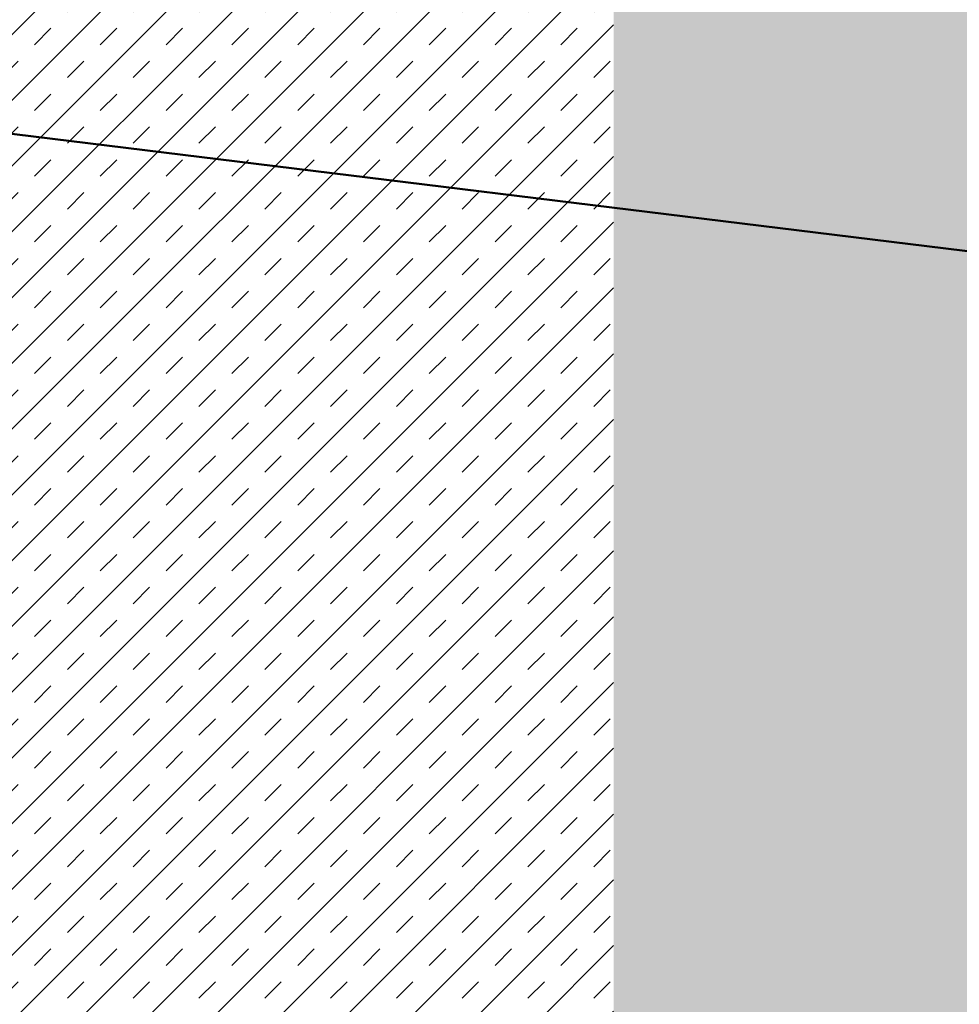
# Model space of a CAD drawing. Header units: centimetres. Extents: x -2631 to 3067, y -3659 to 381.
# Tile 15 of 149: x -1746 to -1490, y -1887 to -1619. Entities that reach past the tile are written whole.
import ezdxf

# ---------------------------------------------------------------- set-up
doc = ezdxf.new("R2010")
doc.units = ezdxf.units.CM
for name, color, linetype, lineweight in [('0-1', 7, 'Continuous', 5), ('ANNOTATIONS-2', 7, 'Continuous', 18), ('ANNOTATIONS-4', 7, 'Continuous', 50)]:
    doc.layers.add(name, color=color, linetype=linetype, lineweight=lineweight)
doc.layers.add('SOL-1', color=3, linetype='Continuous', lineweight=5, true_color=0x00ff00)

# ---------------------------------------------------------------- blocks, each defined once
blk = doc.blocks.new('B02_ARC_rvt-1-2021_015_1114_DCE_1_50_Sols')
at = {"layer": 'SOL-1'}
h = blk.add_hatch(color=256, dxfattribs=at)
h.paths.add_polyline_path([(-1510.39, -2049.44), (-1510.39, -2049.44), (-1509.87, -2043.77), (-1509.42, -2043.79), (-1509.07, -2039.52), (-1504.93, -2039.86), (-1504.92, -2039.71), (-1508.91, -2039.38), (-1501.93, -1955.28), (-1502.83, -1955.19), (-1502.4, -1950.01), (-1501.5, -1950.08), (-1501.22, -1946.7), (-1497.23, -1947.03), (-1497.23, -1946.78), (-1501.35, -1946.42), (-1500.99, -1942.16), (-1501.49, -1942.11), (-1499.31, -1916.35), (-1480.33, -1917.87), (-1441.07, -1444.64), (-1558.75, -1439.25), (-1593.81, -1437.89), (-1681.76, -1434.72), (-1723.66, -1433.42), (-1809.33, -1431.11), (-1844.6, -1430.34), (-1941.64, -1428.56), (-2059.97, -1427.5), (-2084.9, -1427.38), (-2170.43, -1427.39), (-2209.88, -1427.52), (-2316.89, -1428.47), (-2307.57, -2036.4), (-2238.94, -2035.66), (-2210.26, -2035.4), (-2184.17, -2035.25), (-2119.74, -2035.14), (-2069.52, -2035.21), (-2015.77, -2035.53), (-1953.63, -2036.18), (-1930.8, -2036.51), (-1850.74, -2037.91), (-1787.14, -2039.43), (-1728.9, -2041.04), (-1659.59, -2043.35), (-1614.74, -2044.97), (-1580.92, -2046.38), (-1510.39, -2049.44)])
h.paths.add_polyline_path([(-1580.91, -2047.44), (-1580.92, -2047.42), (-1603.71, -2046.46), (-1593.49, -2046.89), (-1580.92, -2047.44)])
h.paths.add_polyline_path([(-1675.84, -2043.8), (-1675.83, -2043.8), (-1695.2, -2043.15), (-1680.59, -2043.64), (-1677.89, -2043.73)])
h.paths.add_polyline_path([(-1766.64, -2041.01), (-1781.26, -2040.61), (-1770.16, -2040.91)])
h.paths.add_polyline_path([(-1510.06, -2040.05), (-1510.74, -2039.62), (-1510.82, -2039.46), (-1510.81, -2038.92), (-1510.67, -2038.56), (-1510.42, -2038.43), (-1509.85, -2038.28), (-1509.16, -2038.75), (-1509.16, -2038.94), (-1509.16, -2039.34), (-1509.32, -2039.72), (-1509.64, -2039.86), (-1510.06, -2040.05)])
h.paths.add_polyline_path([(-1858.92, -2038.81), (-1870.06, -2038.59), (-1858.96, -2038.81)])
h.paths.add_polyline_path([(-1943.02, -2037.41), (-1943.02, -2037.39), (-1943.02, -2037.41)])
h.paths.add_polyline_path([(-2033.49, -2036.49), (-2033.49, -2036.46), (-2049.95, -2036.35), (-2040.04, -2036.43), (-2033.49, -2036.49)])
h.paths.add_polyline_path([(-1507.42, -1964.24), (-1509.63, -1964.06), (-1508.5, -1951), (-1508.1, -1951.07), (-1508.07, -1951.04), (-1502.57, -1951.49), (-1502.82, -1953.83), (-1506.53, -1953.52), (-1507.42, -1964.23)])
h.paths.add_polyline_path([(-2067.14, -1917.12), (-2184.08, -1917.12), (-2184.08, -1557.12), (-1584.08, -1557.12), (-1584.08, -1917.12), (-1985.94, -1917.12)])
h.paths.add_polyline_path([(-1442.34, -1445.75), (-1442.34, -1445.75), (-1441.78, -1445.26)])
h.paths.add_polyline_path([(-1686.24, -1433.21), (-1686.26, -1433.14), (-1691.18, -1432.97), (-1700.94, -1432.73), (-1686.26, -1433.21)])
h.paths.add_polyline_path([(-1954.56, -1427.4), (-1954.56, -1427.39), (-1954.56, -1427.4)])
h.paths.add_polyline_path([(-1954.55, -1427.1), (-1954.56, -1427.08), (-1954.56, -1427.1)])
h.paths.add_polyline_path([(-2050.4, -1426.19), (-2067.67, -1426.03), (-2074.12, -1426.09), (-2056.72, -1426.16)])

msp = doc.modelspace()

# ---------------------------------------------------------------- hatches: boundary and pattern name
at = {"layer": 'ANNOTATIONS-2'}
h = msp.add_hatch(dxfattribs=at)
h.set_pattern_fill('FP_3', color=256, style=0, pattern_type=2)
h.set_pattern_definition([(45, (0, 0), (-8.980256, 8.980256), []), (45, (8.98, 0), (-8.980256, 8.980256), [6.35, -6.35])])
h.paths.add_polyline_path([(-1902.07, -1917.12), (-1584.08, -1917.12), (-1584.08, -1557.12), (-2184.08, -1557.12), (-2184.08, -1917.12), (-2131.93, -1917.12)])

# ---------------------------------------------------------------- linework, layer by layer
at = {"layer": 'ANNOTATIONS-4'}
msp.add_line((-2587.1, -1546.76), (1928.98, -2101.27), dxfattribs=at)

# ---------------------------------------------------------------- block references
at = {"layer": '0-1'}
msp.add_blockref('B02_ARC_rvt-1-2021_015_1114_DCE_1_50_Sols', (0, 0), dxfattribs=at)

doc.saveas('drawing.dxf')
